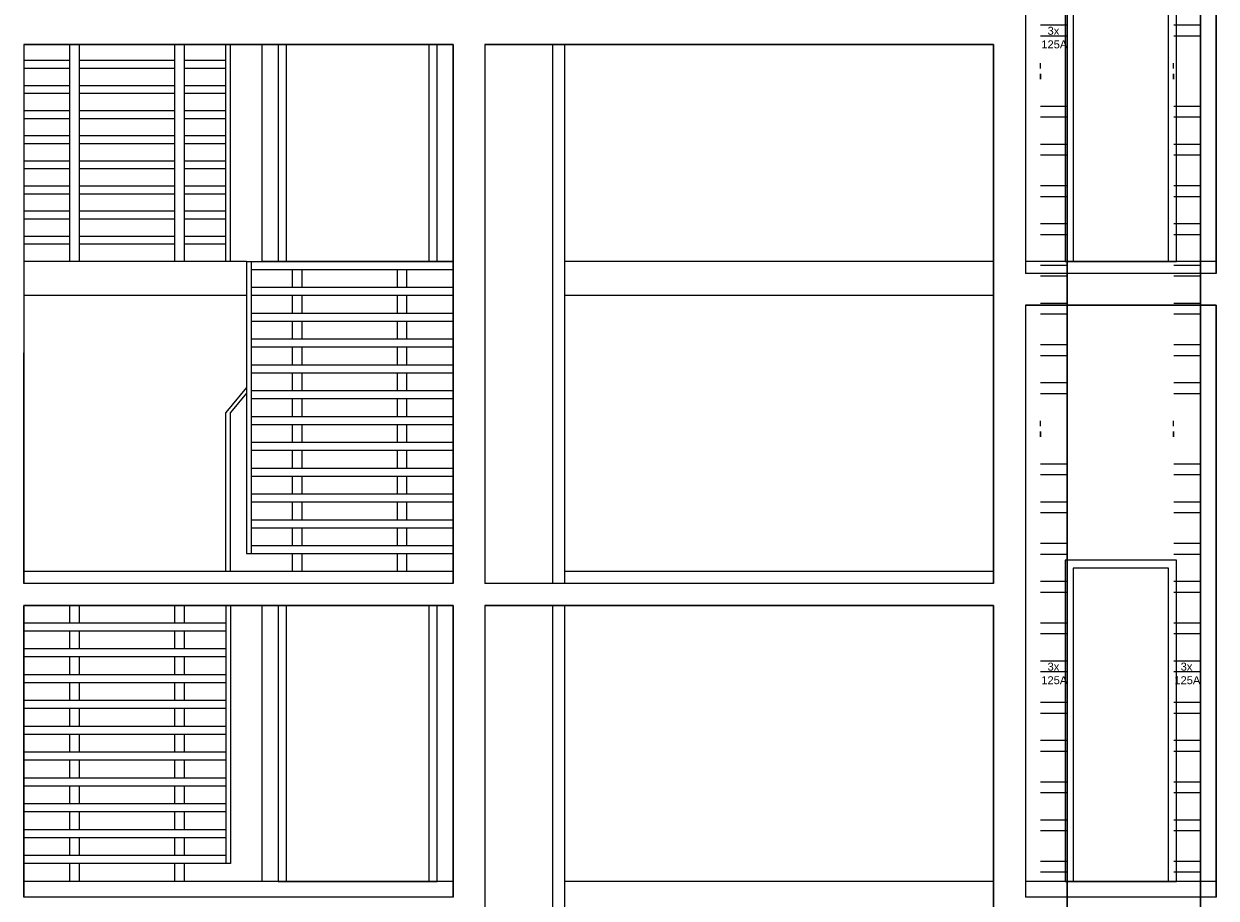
# Model space of a CAD drawing. Header units: millimetres. Extents: x 171 to 266814, y 44 to 350448.
# Tile 87 of 105: x 243874 to 251374, y 275244 to 280745. Entities that reach past the tile are written whole.
import ezdxf

# ---------------------------------------------------------------- set-up
doc = ezdxf.new("R2010")
doc.units = ezdxf.units.MM
doc.header["$LTSCALE"] = 100
doc.linetypes.add('ČÁRKOVANÁ', pattern=[19.05, 12.7, -6.35])
doc.layers.add('DVERE', color=7, linetype='Continuous', true_color=0xf00000)
for name, color, linetype in [('Přípojnice', 202, 'Continuous'), ('TENKA', 253, 'Continuous'), ('TLUSTA', 2, 'Continuous'), ('ŽB', 3, 'Continuous')]:
    doc.layers.add(name, color=color, linetype=linetype)
doc.styles.add('arial', font='arial.ttf', dxfattribs={"width": 0.8, "height": 1})

msp = doc.modelspace()

# ---------------------------------------------------------------- linework, layer by layer
at = {"layer": 'DVERE', "color": 253}
for p, q in [((250424.256, 281269.625), (250424.256, 279249.625)), ((251124.256, 279249.625), (251124.256, 281269.625)), ((250474.256, 281219.625), (250474.256, 279249.625)), ((251074.256, 279249.625), (251074.256, 281219.625)), ((245374.253, 279249.625), (245374.253, 280614.625)), ((245474.253, 280614.625), (245474.253, 279249.625)), ((245524.253, 280614.625), (245524.253, 279249.625)), ((246424.253, 279249.625), (246424.253, 280614.625)), ((246474.253, 279249.625), (246474.253, 280614.625)), ((246574.253, 280614.625), (246574.253, 279249.625)), ((246574.253, 279249.625), (245374.253, 279249.625)), ((245474.253, 279249.625), (246474.253, 279249.625)), ((245524.253, 279249.625), (246424.253, 279249.625)), ((250424.256, 279249.625), (251124.256, 279249.625)), ((250474.256, 279249.625), (251074.256, 279249.625)), ((251124.256, 277369.625), (250424.256, 277369.625)), ((250424.256, 277369.625), (250424.256, 275349.625)), ((251124.256, 275349.625), (251124.256, 277369.625)), ((251074.256, 277319.625), (250474.256, 277319.625)), ((250474.256, 277319.625), (250474.256, 275349.625)), ((251074.256, 275349.625), (251074.256, 277319.625)), ((245374.253, 275349.625), (245374.253, 277084.625)), ((245474.253, 277084.625), (245474.253, 275349.625)), ((245524.253, 277084.625), (245524.253, 275349.625)), ((246424.253, 275349.625), (246424.253, 277084.625)), ((246474.253, 275349.625), (246474.253, 277084.625)), ((246574.253, 277084.625), (246574.253, 275349.625)), ((246574.253, 275349.625), (245374.253, 275349.625)), ((245474.253, 275349.625), (246474.253, 275349.625)), ((245524.253, 275349.625), (246424.253, 275349.625)), ((250424.256, 275349.625), (251124.256, 275349.625)), ((250474.256, 275349.625), (251074.256, 275349.625))]:
    msp.add_line(p, q, dxfattribs=at)
at = {"layer": 'Přípojnice'}
for p, q in [((250270.105, 280737.951, 32.182), (250437.105, 280737.951, 32.182)), ((251107.105, 280737.951, 32.182), (251274.105, 280737.951, 32.182)), ((250270.105, 280669.951, 32.182), (250437.105, 280669.951, 32.182)), ((251107.105, 280669.951, 32.182), (251274.105, 280669.951, 32.182)), ((250269.105, 280463.951, 66.182), (250269.105, 280497.951, 66.182)), ((250269.105, 280429.951, 49.182), (250269.105, 280395.951, 49.182)), ((250438.105, 280463.951, 66.182), (250438.105, 280497.951, 66.182)), ((250438.105, 280429.951, 49.182), (250438.105, 280395.951, 49.182)), ((251106.105, 280463.951, 66.182), (251106.105, 280497.951, 66.182)), ((251106.105, 280429.951, 49.182), (251106.105, 280395.951, 49.182)), ((251275.105, 280463.951, 66.182), (251275.105, 280497.951, 66.182)), ((251275.105, 280429.951, 49.182), (251275.105, 280395.951, 49.182)), ((250270.105, 280226.951, 100.182), (250437.105, 280226.951, 100.182)), ((251107.105, 280226.951, 100.182), (251274.105, 280226.951, 100.182)), ((250270.105, 280158.951, 100.182), (250437.105, 280158.951, 100.182)), ((251107.105, 280158.951, 100.182), (251274.105, 280158.951, 100.182)), ((250270.105, 279987.951, 32.182), (250437.105, 279987.951, 32.182)), ((251107.105, 279987.951, 32.182), (251274.105, 279987.951, 32.182)), ((250270.105, 279919.951, 32.182), (250437.105, 279919.951, 32.182)), ((251107.105, 279919.951, 32.182), (251274.105, 279919.951, 32.182)), ((250270.105, 279726.951, 100.182), (250437.105, 279726.951, 100.182)), ((251107.105, 279726.951, 100.182), (251274.105, 279726.951, 100.182)), ((250270.105, 279658.951, 100.182), (250437.105, 279658.951, 100.182)), ((251107.105, 279658.951, 100.182), (251274.105, 279658.951, 100.182)), ((250270.105, 279487.951, 32.182), (250437.105, 279487.951, 32.182)), ((251107.105, 279487.951, 32.182), (251274.105, 279487.951, 32.182)), ((250270.105, 279419.951, 32.182), (250437.105, 279419.951, 32.182)), ((251107.105, 279419.951, 32.182), (251274.105, 279419.951, 32.182)), ((250270.105, 279226.951, 100.182), (250437.105, 279226.951, 100.182)), ((251107.105, 279226.951, 100.182), (251274.105, 279226.951, 100.182)), ((250270.105, 279158.951, 100.182), (250437.105, 279158.951, 100.182)), ((251107.105, 279158.951, 100.182), (251274.105, 279158.951, 100.182)), ((250270.105, 278987.951, 32.182), (250437.105, 278987.951, 32.182)), ((251107.105, 278987.951, 32.182), (251274.105, 278987.951, 32.182)), ((250270.105, 278919.951, 32.182), (250437.105, 278919.951, 32.182)), ((251107.105, 278919.951, 32.182), (251274.105, 278919.951, 32.182)), ((250270.105, 278726.951, 100.182), (250437.105, 278726.951, 100.182)), ((251107.105, 278726.951, 100.182), (251274.105, 278726.951, 100.182)), ((250270.105, 278658.951, 100.182), (250437.105, 278658.951, 100.182)), ((251107.105, 278658.951, 100.182), (251274.105, 278658.951, 100.182)), ((250270.105, 278487.951, 32.182), (250437.105, 278487.951, 32.182)), ((251107.105, 278487.951, 32.182), (251274.105, 278487.951, 32.182)), ((250270.105, 278419.951, 32.182), (250437.105, 278419.951, 32.182)), ((251107.105, 278419.951, 32.182), (251274.105, 278419.951, 32.182)), ((250269.105, 278213.951, 66.182), (250269.105, 278247.951, 66.182)), ((250269.105, 278179.951, 49.182), (250269.105, 278145.951, 49.182)), ((250438.105, 278213.951, 66.182), (250438.105, 278247.951, 66.182)), ((250438.105, 278179.951, 49.182), (250438.105, 278145.951, 49.182)), ((251106.105, 278213.951, 66.182), (251106.105, 278247.951, 66.182)), ((251106.105, 278179.951, 49.182), (251106.105, 278145.951, 49.182)), ((251275.105, 278213.951, 66.182), (251275.105, 278247.951, 66.182)), ((251275.105, 278179.951, 49.182), (251275.105, 278145.951, 49.182)), ((250270.105, 277976.951, 100.182), (250437.105, 277976.951, 100.182)), ((251107.105, 277976.951, 100.182), (251274.105, 277976.951, 100.182)), ((250270.105, 277908.951, 100.182), (250437.105, 277908.951, 100.182)), ((251107.105, 277908.951, 100.182), (251274.105, 277908.951, 100.182)), ((250270.105, 277737.951, 32.182), (250437.105, 277737.951, 32.182)), ((251107.105, 277737.951, 32.182), (251274.105, 277737.951, 32.182)), ((250270.105, 277669.951, 32.182), (250437.105, 277669.951, 32.182)), ((251107.105, 277669.951, 32.182), (251274.105, 277669.951, 32.182)), ((250270.105, 277476.951, 100.182), (250437.105, 277476.951, 100.182)), ((251107.105, 277476.951, 100.182), (251274.105, 277476.951, 100.182)), ((250270.105, 277408.951, 100.182), (250437.105, 277408.951, 100.182)), ((251107.105, 277408.951, 100.182), (251274.105, 277408.951, 100.182)), ((250270.105, 277237.951, 32.182), (250437.105, 277237.951, 32.182)), ((251107.105, 277237.951, 32.182), (251274.105, 277237.951, 32.182)), ((250270.105, 277169.951, 32.182), (250437.105, 277169.951, 32.182)), ((251107.105, 277169.951, 32.182), (251274.105, 277169.951, 32.182)), ((250270.105, 276976.951, 100.182), (250437.105, 276976.951, 100.182)), ((251107.105, 276976.951, 100.182), (251274.105, 276976.951, 100.182)), ((250270.105, 276908.951, 100.182), (250437.105, 276908.951, 100.182)), ((251107.105, 276908.951, 100.182), (251274.105, 276908.951, 100.182)), ((250270.105, 276737.951, 32.182), (250437.105, 276737.951, 32.182)), ((251107.105, 276737.951, 32.182), (251274.105, 276737.951, 32.182)), ((250270.105, 276669.951, 32.182), (250437.105, 276669.951, 32.182)), ((251107.105, 276669.951, 32.182), (251274.105, 276669.951, 32.182)), ((250270.105, 276476.951, 100.182), (250437.105, 276476.951, 100.182)), ((250270.105, 276476.951, 132.364), (250437.105, 276476.951, 132.364)), ((251107.105, 276476.951, 100.182), (251274.105, 276476.951, 100.182)), ((250270.105, 276408.951, 100.182), (250437.105, 276408.951, 100.182)), ((250270.105, 276408.951, 132.364), (250437.105, 276408.951, 132.364)), ((251107.105, 276408.951, 100.182), (251274.105, 276408.951, 100.182)), ((250270.105, 276237.951, 32.182), (250437.105, 276237.951, 32.182)), ((250270.105, 276237.951, 64.364), (250437.105, 276237.951, 64.364)), ((251107.105, 276237.951, 32.182), (251274.105, 276237.951, 32.182)), ((250270.105, 276169.951, 32.182), (250437.105, 276169.951, 32.182)), ((250270.105, 276169.951, 64.364), (250437.105, 276169.951, 64.364)), ((251107.105, 276169.951, 32.182), (251274.105, 276169.951, 32.182)), ((250270.105, 275976.951, 100.182), (250437.105, 275976.951, 100.182)), ((251107.105, 275976.951, 100.182), (251274.105, 275976.951, 100.182)), ((250270.105, 275908.951, 100.182), (250437.105, 275908.951, 100.182)), ((251107.105, 275908.951, 100.182), (251274.105, 275908.951, 100.182)), ((250270.105, 275737.951, 32.182), (250437.105, 275737.951, 32.182)), ((251107.105, 275737.951, 32.182), (251274.105, 275737.951, 32.182)), ((250270.105, 275669.951, 32.182), (250437.105, 275669.951, 32.182)), ((251107.105, 275669.951, 32.182), (251274.105, 275669.951, 32.182)), ((250270.105, 275476.951, 100.182), (250437.105, 275476.951, 100.182)), ((251107.105, 275476.951, 100.182), (251274.105, 275476.951, 100.182)), ((250270.105, 275408.951, 100.182), (250437.105, 275408.951, 100.182)), ((251107.105, 275408.951, 100.182), (251274.105, 275408.951, 100.182))]:
    msp.add_line(p, q, dxfattribs=at)
at = {"layer": 'Přípojnice', "color": 3}
for p, q in [((250270.105, 276976.951, 401.545), (250437.105, 276976.951, 401.545)), ((251107.105, 276976.951, 401.545), (251274.105, 276976.951, 401.545))]:
    msp.add_line(p, q, dxfattribs=at)
at = {"layer": 'Přípojnice'}
for points in [[(250438.105, 280446.951, 32.182), (250438.105, 283696.951, 32.182), (250438.105, 283696.951, 100.182), (250438.105, 280446.951, 100.182)], [(251275.105, 280446.951, 32.182), (251275.105, 283696.951, 32.182), (251275.105, 283696.951, 100.182), (251275.105, 280446.951, 100.182)], [(250438.105, 278196.951, 32.182), (250438.105, 280446.951, 32.182), (250438.105, 280446.951, 100.182), (250438.105, 278196.951, 100.182)], [(251275.105, 278196.951, 32.182), (251275.105, 280446.951, 32.182), (251275.105, 280446.951, 100.182), (251275.105, 278196.951, 100.182)], [(250438.105, 274946.951, 32.182), (250438.105, 278196.951, 32.182), (250438.105, 278196.951, 100.182), (250438.105, 274946.951, 100.182)], [(251275.105, 274946.951, 32.182), (251275.105, 278196.951, 32.182), (251275.105, 278196.951, 100.182), (251275.105, 274946.951, 100.182)]]:
    msp.add_polyline3d(points, dxfattribs=at)
at = {"layer": 'Přípojnice', "extrusion": (1, 6.12323e-17, -6.12323e-17)}
for centre in [(280412.951, 66.182, 250269.105), (280412.951, 66.182, 250438.105), (280412.951, 66.182, 251106.105), (280412.951, 66.182, 251275.105)]:
    msp.add_circle(centre, 17, dxfattribs=at)
at = {"layer": 'Přípojnice', "extrusion": (1, 3.06162e-16, -6.12323e-17)}
for centre in [(278162.951, 66.182, 250269.105), (278162.951, 66.182, 250438.105), (278162.951, 66.182, 251106.105), (278162.951, 66.182, 251275.105)]:
    msp.add_circle(centre, 17, dxfattribs=at)
at = {"layer": 'TENKA', "color": 253}
for p, q in [((244164.253, 279249.625), (244164.253, 280614.625)), ((244224.253, 279249.625), (244224.253, 280614.625)), ((244824.253, 279249.625), (244824.253, 280614.625)), ((244884.253, 279249.625), (244884.253, 280614.625)), ((245144.253, 279249.625), (245144.253, 280614.625)), ((245174.253, 279249.625), (245174.253, 280614.625)), ((244164.253, 280513.625), (243874.253, 280513.625)), ((244824.253, 280513.625), (244224.253, 280513.625)), ((245144.253, 280513.625), (244884.253, 280513.625)), ((244164.253, 280463.625), (243874.253, 280463.625)), ((244824.253, 280463.625), (244224.253, 280463.625)), ((245144.253, 280463.625), (244884.253, 280463.625)), ((244164.253, 280355.625), (243874.253, 280355.625)), ((244824.253, 280355.625), (244224.253, 280355.625)), ((245144.253, 280355.625), (244884.253, 280355.625)), ((244164.253, 280305.625), (243874.253, 280305.625)), ((244824.253, 280305.625), (244224.253, 280305.625)), ((245144.253, 280305.625), (244884.253, 280305.625)), ((244164.253, 280197.625), (243874.253, 280197.625)), ((244164.253, 280147.625), (243874.253, 280147.625)), ((244824.253, 280197.625), (244224.253, 280197.625)), ((244824.253, 280147.625), (244224.253, 280147.625)), ((245144.253, 280197.625), (244884.253, 280197.625)), ((245144.253, 280147.625), (244884.253, 280147.625)), ((244164.253, 280039.625), (243874.253, 280039.625)), ((244164.253, 279989.625), (243874.253, 279989.625)), ((244824.253, 280039.625), (244224.253, 280039.625)), ((244824.253, 279989.625), (244224.253, 279989.625)), ((245144.253, 280039.625), (244884.253, 280039.625)), ((245144.253, 279989.625), (244884.253, 279989.625)), ((244164.253, 279881.625), (243874.253, 279881.625)), ((244164.253, 279831.625), (243874.253, 279831.625)), ((244824.253, 279881.625), (244224.253, 279881.625)), ((244824.253, 279831.625), (244224.253, 279831.625)), ((245144.253, 279881.625), (244884.253, 279881.625)), ((245144.253, 279831.625), (244884.253, 279831.625)), ((244164.253, 279723.625), (243874.253, 279723.625)), ((244824.253, 279723.625), (244224.253, 279723.625)), ((245144.253, 279723.625), (244884.253, 279723.625)), ((244164.253, 279673.625), (243874.253, 279673.625)), ((244824.253, 279673.625), (244224.253, 279673.625)), ((245144.253, 279673.625), (244884.253, 279673.625)), ((244164.253, 279565.625), (243874.253, 279565.625)), ((244824.253, 279565.625), (244224.253, 279565.625)), ((245144.253, 279565.625), (244884.253, 279565.625)), ((244164.253, 279515.625), (243874.253, 279515.625)), ((244824.253, 279515.625), (244224.253, 279515.625)), ((245144.253, 279515.625), (244884.253, 279515.625)), ((244164.253, 279407.625), (243874.253, 279407.625)), ((244824.253, 279407.625), (244224.253, 279407.625)), ((245144.253, 279407.625), (244884.253, 279407.625)), ((244164.253, 279357.625), (243874.253, 279357.625)), ((244824.253, 279357.625), (244224.253, 279357.625)), ((245144.253, 279357.625), (244884.253, 279357.625)), ((245274.253, 279249.625), (243874.253, 279249.625)), ((245274.253, 279249.625), (245274.253, 277412.125)), ((245274.253, 279249.625), (246574.253, 279249.625)), ((245304.253, 279249.625), (245304.253, 277412.125)), ((245304.253, 279199.625), (246574.253, 279199.625)), ((245564.253, 279087.125), (245564.253, 279199.625)), ((245624.253, 279087.125), (245624.253, 279199.625)), ((246224.253, 279087.125), (246224.253, 279199.625)), ((246284.253, 279087.125), (246284.253, 279199.625)), ((251374.253, 279174.625), (250174.253, 279174.625)), ((245304.253, 279087.125), (246574.253, 279087.125)), ((245274.253, 279034.625), (243874.253, 279034.625)), ((245304.253, 279037.125), (246574.253, 279037.125)), ((245564.253, 278924.625), (245564.253, 279037.125)), ((245624.253, 278924.625), (245624.253, 279037.125)), ((246224.253, 278924.625), (246224.253, 279037.125)), ((246284.253, 278924.625), (246284.253, 279037.125)), ((245304.253, 278924.625), (246574.253, 278924.625)), ((245304.253, 278874.625), (246574.253, 278874.625)), ((245564.253, 278762.125), (245564.253, 278874.625)), ((245624.253, 278762.125), (245624.253, 278874.625)), ((246224.253, 278762.125), (246224.253, 278874.625)), ((246284.253, 278762.125), (246284.253, 278874.625)), ((245304.253, 278762.125), (246574.253, 278762.125)), ((245304.253, 278712.125), (246574.253, 278712.125)), ((245564.253, 278599.625), (245564.253, 278712.125)), ((245624.253, 278599.625), (245624.253, 278712.125)), ((246224.253, 278599.625), (246224.253, 278712.125)), ((246284.253, 278599.625), (246284.253, 278712.125)), ((245304.253, 278599.625), (246574.253, 278599.625)), ((245304.253, 278549.625), (246574.253, 278549.625)), ((245564.253, 278437.125), (245564.253, 278549.625)), ((245624.253, 278437.125), (245624.253, 278549.625)), ((246224.253, 278437.125), (246224.253, 278549.625)), ((246284.253, 278437.125), (246284.253, 278549.625)), ((245274.253, 278457.625), (245144.253, 278299.625)), ((245274.253, 278421.163), (245174.253, 278299.625)), ((245304.253, 278437.125), (246574.253, 278437.125)), ((245304.253, 278387.125), (246574.253, 278387.125)), ((245564.253, 278274.625), (245564.253, 278387.125)), ((245624.253, 278274.625), (245624.253, 278387.125)), ((246224.253, 278274.625), (246224.253, 278387.125)), ((246284.253, 278274.625), (246284.253, 278387.125)), ((245144.253, 277299.625), (245144.253, 278299.625)), ((245174.253, 277299.625), (245174.253, 278299.625)), ((245304.253, 278274.625), (246574.253, 278274.625)), ((245304.253, 278224.625), (246574.253, 278224.625)), ((245564.253, 278112.125), (245564.253, 278224.625)), ((245624.253, 278112.125), (245624.253, 278224.625)), ((246224.253, 278112.125), (246224.253, 278224.625)), ((246284.253, 278112.125), (246284.253, 278224.625)), ((245304.253, 278112.125), (246574.253, 278112.125)), ((245304.253, 278062.125), (246574.253, 278062.125)), ((245564.253, 277949.625), (245564.253, 278062.125)), ((245624.253, 277949.625), (245624.253, 278062.125)), ((246224.253, 277949.625), (246224.253, 278062.125)), ((246284.253, 277949.625), (246284.253, 278062.125)), ((245304.253, 277949.625), (246574.253, 277949.625)), ((245304.253, 277899.625), (246574.253, 277899.625)), ((245564.253, 277787.125), (245564.253, 277899.625)), ((245624.253, 277787.125), (245624.253, 277899.625)), ((246224.253, 277787.125), (246224.253, 277899.625)), ((246284.253, 277787.125), (246284.253, 277899.625)), ((245304.253, 277787.125), (246574.253, 277787.125)), ((245304.253, 277737.125), (246574.253, 277737.125)), ((245564.253, 277624.625), (245564.253, 277737.125)), ((245624.253, 277624.625), (245624.253, 277737.125)), ((246224.253, 277624.625), (246224.253, 277737.125)), ((246284.253, 277624.625), (246284.253, 277737.125)), ((245304.253, 277624.625), (246574.253, 277624.625)), ((245304.253, 277574.625), (246574.253, 277574.625)), ((245564.253, 277462.125), (245564.253, 277574.625)), ((245624.253, 277462.125), (245624.253, 277574.625)), ((246224.253, 277462.125), (246224.253, 277574.625)), ((246284.253, 277462.125), (246284.253, 277574.625)), ((245304.253, 277462.125), (246574.253, 277462.125)), ((245274.253, 277412.125), (246574.253, 277412.125)), ((245564.253, 277304.125), (245564.253, 277412.125)), ((245624.253, 277304.125), (245624.253, 277412.125)), ((246224.253, 277304.125), (246224.253, 277412.125)), ((246284.253, 277304.125), (246284.253, 277412.125)), ((246574.253, 277224.625), (243874.253, 277224.625)), ((249974.253, 277224.625), (247274.253, 277224.625)), ((244164.253, 276974.625), (244164.253, 277084.625)), ((244224.253, 276974.625), (244224.253, 277084.625)), ((244824.253, 276974.625), (244824.253, 277084.625)), ((244884.253, 276974.625), (244884.253, 277084.625)), ((245144.253, 277084.625), (245144.253, 275462.125)), ((245174.253, 277084.625), (245174.253, 275462.125)), ((245144.253, 276974.625), (243874.253, 276974.625)), ((245144.253, 276924.625), (243874.253, 276924.625)), ((244164.253, 276812.125), (244164.253, 276924.625)), ((244224.253, 276812.125), (244224.253, 276924.625)), ((244824.253, 276812.125), (244824.253, 276924.625)), ((244884.253, 276812.125), (244884.253, 276924.625)), ((245144.253, 276812.125), (243874.253, 276812.125)), ((245144.253, 276762.125), (243874.253, 276762.125)), ((244164.253, 276649.625), (244164.253, 276762.125)), ((244224.253, 276649.625), (244224.253, 276762.125)), ((244824.253, 276649.625), (244824.253, 276762.125)), ((244884.253, 276649.625), (244884.253, 276762.125)), ((245144.253, 276649.625), (243874.253, 276649.625)), ((245144.253, 276599.625), (243874.253, 276599.625)), ((244164.253, 276487.125), (244164.253, 276599.625)), ((244224.253, 276487.125), (244224.253, 276599.625)), ((244824.253, 276487.125), (244824.253, 276599.625)), ((244884.253, 276487.125), (244884.253, 276599.625)), ((245144.253, 276487.125), (243874.253, 276487.125)), ((245144.253, 276437.125), (243874.253, 276437.125)), ((244164.253, 276324.625), (244164.253, 276437.125)), ((244224.253, 276324.625), (244224.253, 276437.125)), ((244824.253, 276324.625), (244824.253, 276437.125)), ((244884.253, 276324.625), (244884.253, 276437.125)), ((245144.253, 276324.625), (243874.253, 276324.625)), ((245144.253, 276274.625), (243874.253, 276274.625)), ((244164.253, 276162.125), (244164.253, 276274.625)), ((244224.253, 276162.125), (244224.253, 276274.625)), ((244824.253, 276162.125), (244824.253, 276274.625)), ((244884.253, 276162.125), (244884.253, 276274.625)), ((245144.253, 276162.125), (243874.253, 276162.125)), ((245144.253, 276112.125), (243874.253, 276112.125)), ((244164.253, 275999.625), (244164.253, 276112.125)), ((244224.253, 275999.625), (244224.253, 276112.125)), ((244824.253, 275999.625), (244824.253, 276112.125)), ((244884.253, 275999.625), (244884.253, 276112.125)), ((245144.253, 275999.625), (243874.253, 275999.625)), ((245144.253, 275949.625), (243874.253, 275949.625)), ((244164.253, 275837.125), (244164.253, 275949.625)), ((244224.253, 275837.125), (244224.253, 275949.625)), ((244824.253, 275837.125), (244824.253, 275949.625)), ((244884.253, 275837.125), (244884.253, 275949.625)), ((245144.253, 275837.125), (243874.253, 275837.125)), ((245144.253, 275787.125), (243874.253, 275787.125)), ((244164.253, 275674.625), (244164.253, 275787.125)), ((244224.253, 275674.625), (244224.253, 275787.125)), ((244824.253, 275674.625), (244824.253, 275787.125)), ((244884.253, 275674.625), (244884.253, 275787.125)), ((245144.253, 275674.625), (243874.253, 275674.625)), ((245144.253, 275624.625), (243874.253, 275624.625)), ((244164.253, 275512.125), (244164.253, 275624.625)), ((244224.253, 275512.125), (244224.253, 275624.625)), ((244824.253, 275512.125), (244824.253, 275624.625)), ((244884.253, 275512.125), (244884.253, 275624.625)), ((245144.253, 275512.125), (243874.253, 275512.125)), ((245174.253, 275462.125), (243874.253, 275462.125)), ((244164.253, 275354.125), (244164.253, 275462.125)), ((244224.253, 275354.125), (244224.253, 275462.125)), ((244824.253, 275354.125), (244824.253, 275462.125)), ((244884.253, 275354.125), (244884.253, 275462.125)), ((246574.253, 275249.625), (243874.253, 275249.625)), ((251374.253, 275249.625), (250174.253, 275249.625))]:
    msp.add_line(p, q, dxfattribs=at)
at = {"layer": 'TENKA', "color": 253, "linetype": 'ČÁRKOVANÁ', "ltscale": 10}
for p, q in [((249974.253, 279249.625), (247274.253, 279249.625)), ((249974.253, 279034.625), (247274.253, 279034.625)), ((249974.253, 275349.625), (247274.253, 275349.625)), ((249974.253, 275349.625), (247274.253, 275349.625))]:
    msp.add_line(p, q, dxfattribs=at)
at = {"layer": 'TLUSTA', "color": 253}
for p, q in [((250174.253, 282134.625), (250174.253, 279174.625)), ((251374.253, 282134.625), (251374.253, 279174.625)), ((246574.253, 280614.625), (243874.253, 280614.625)), ((243874.253, 280614.625), (243874.253, 277224.625)), ((246574.253, 280614.625), (246574.253, 277224.625)), ((249974.253, 280614.625), (246774.253, 280614.625)), ((246774.253, 280614.625), (246774.253, 277224.625)), ((247199.253, 280614.625), (247199.253, 277224.625)), ((247274.253, 280614.625), (247274.253, 277224.625)), ((249974.253, 280614.625), (249974.253, 277224.625)), ((249974.253, 280614.625), (249974.253, 277224.625)), ((251374.253, 279249.625), (250174.253, 279249.625)), ((251374.253, 278974.625), (250174.253, 278974.625)), ((250174.253, 278974.625), (250174.253, 275249.625)), ((251374.253, 278974.625), (251374.253, 275249.625)), ((246574.253, 277299.625), (243874.253, 277299.625)), ((249974.253, 277299.625), (247274.253, 277299.625)), ((247274.253, 277224.625), (246774.253, 277224.625)), ((246574.253, 277084.625), (243874.253, 277084.625)), ((243874.253, 277084.625), (243874.253, 275249.625)), ((246574.253, 277084.625), (246574.253, 275249.625)), ((249974.253, 277084.625), (246774.253, 277084.625)), ((246774.253, 277084.625), (246774.253, 273379.625)), ((247199.253, 277084.625), (247199.253, 273379.625)), ((247274.253, 277084.625), (247274.253, 273379.625)), ((249974.253, 277084.625), (249974.253, 273379.625)), ((249974.253, 277084.625), (249974.253, 273379.625)), ((246574.253, 275349.625), (243874.253, 275349.625)), ((251374.253, 275349.625), (250174.253, 275349.625))]:
    msp.add_line(p, q, dxfattribs=at)
at = {"layer": 'ŽB', "color": 253}
for points in [[(250174.253, 282134.625), (250174.253, 279174.625)], [(251374.253, 279174.625), (251374.253, 282134.625)], [(243874.253, 280614.625), (243874.253, 278674.625)], [(243874.253, 280614.625), (243874.253, 280614.625), (246574.253, 280614.625)], [(246574.253, 277224.625), (246574.253, 280614.625)], [(246774.253, 280614.625), (246774.253, 277224.625)], [(246774.253, 280614.625), (246774.253, 280614.625), (249974.253, 280614.625)], [(249974.253, 277224.625), (249974.253, 280614.625)], [(251374.253, 279174.625), (250174.253, 279174.625)], [(250174.253, 278974.625), (250174.253, 275249.625)], [(250174.253, 278974.625), (251374.253, 278974.625)], [(251374.253, 275249.625), (251374.253, 278974.625)], [(243874.253, 277224.625), (243874.253, 278674.625)], [(246574.253, 277224.625), (243874.253, 277224.625)], [(249974.253, 277224.625), (246774.253, 277224.625)], [(243874.253, 275249.625), (243874.253, 277084.625)], [(243874.253, 277084.625), (246574.253, 277084.625)], [(246574.253, 275249.625), (246574.253, 277084.625)], [(246774.253, 277084.625), (246774.253, 273379.625)], [(246774.253, 277084.625), (246774.253, 277084.625), (249974.253, 277084.625)], [(249974.253, 273379.625), (249974.253, 277084.625)], [(246574.253, 275249.625), (243874.253, 275249.625)], [(251374.253, 275249.625), (250174.253, 275249.625)]]:
    msp.add_lwpolyline(points, dxfattribs=at)

# ---------------------------------------------------------------- texts
at = {"layer": 'Přípojnice', "color": 3, "style": 'arial'}
for s, p in [('3x', (250313.736, 280675.95, 100.182)), ('125A', (250274.549, 280590.451, 301.364)), ('3x', (250313.736, 276675.95, 100.182)), ('3x', (251150.736, 276675.95, 100.182)), ('125A', (250274.549, 276590.451, 301.364)), ('125A', (251111.549, 276590.451, 301.364))]:
    msp.add_text(s, height=50, dxfattribs=at).set_placement(p)

doc.saveas('drawing.dxf')
